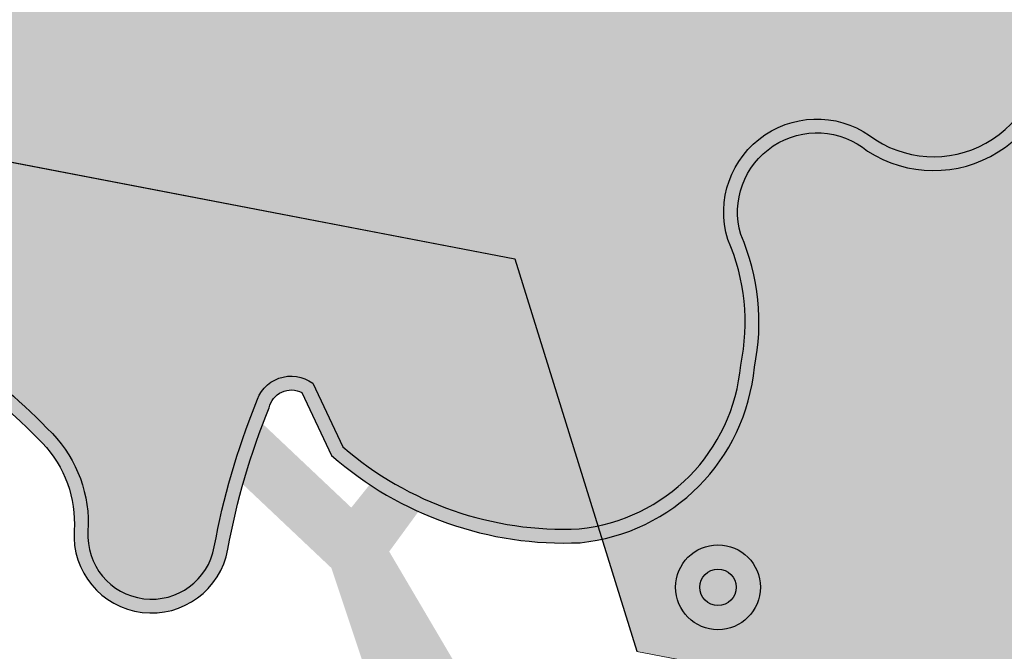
# Model space of a CAD drawing. Header units: metres. Extents: x 32353251 to 32353583, y 5707748 to 5708004.
# Tile 18 of 164: x 32353360.98 to 32353369.1, y 5707883.63 to 5707888.84. Entities that reach past the tile are written whole.
import ezdxf

# ---------------------------------------------------------------- set-up
doc = ezdxf.new("R2010")
doc.units = ezdxf.units.M
doc.header["$LTSCALE"] = 0.75
doc.layers.get('0').update_dxf_attribs({"linetype": 'CONTINUOUS'})
doc.layers.add('10414942$0$ST-LIN-Fahrbahn', color=2, linetype='CONTINUOUS')
doc.layers.add('10414942$0$ST-LIN-Gehweg', color=2, linetype='CONTINUOUS')
for name, color, linetype, lineweight, true_color in [('10414942$0$ST_M_Markierung', 7, 'CONTINUOUS', 18, 0xffffff), ('10414943$0$ST-Gehweg-Sol', 7, 'CONTINUOUS', 0, 0xffd7a8), ('10414943$0$ST-Mischfläche-Sol', 7, 'CONTINUOUS', 0, 0x636466)]:
    doc.layers.add(name, color=color, linetype=linetype, lineweight=lineweight, true_color=true_color)
for name, color, linetype, transparency in [('10414944$0$PF-Krone', 33, 'CONTINUOUS', 0.7), ('10414944$0$PF-Krone_SOL', 70, 'CONTINUOUS', 0.7), ('10414944$0$ST-Baum', 7, 'CONTINUOUS', 0.7)]:
    doc.layers.add(name, color=color, linetype=linetype, transparency=transparency)
doc.layers.add('10414944$0$PF-Stamm', color=7, linetype='CONTINUOUS', true_color=0x5f5144, transparency=0.7)
doc.styles.add('10414942$0$STANDARD', font='ISOCP2.shx')

# ---------------------------------------------------------------- blocks, each defined once
blk = doc.blocks.new('10414943')
at = {"layer": '10414943$0$ST-Mischfläche-Sol'}
h = blk.add_hatch(dxfattribs=at)
h.set_pattern_fill('AR-HBONE', color=256, scale=0.0042, angle=170)
h.set_pattern_definition([(215, (0, 0), (-0.1047920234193, -0.5943050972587), [1.28016, -0.42672]), (305, (-0.34955, -0.24476), (-0.1047920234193, -0.5943050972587), [1.28016, -0.42672])])
edge = h.paths.add_edge_path()
edge.add_line((32353333.4066, 5707899.3099), (32353335.2395, 5707908.8623))
edge.add_line((32353335.2395, 5707908.8623), (32353407.1521, 5707895.0335))
edge.add_line((32353407.1521, 5707895.0335), (32353413.706, 5707897.3373))
edge.add_line((32353413.706, 5707897.3373), (32353481.8177, 5707884.2395))
edge.add_line((32353481.8177, 5707884.2395), (32353497.1758, 5707881.2861))
edge.add_line((32353497.1758, 5707881.2861), (32353499.7041, 5707880.1889))
edge.add_line((32353499.7041, 5707880.1889), (32353502.9388, 5707877.8358))
edge.add_line((32353502.9388, 5707877.8358), (32353505.4671, 5707876.7385))
edge.add_line((32353505.4671, 5707876.7385), (32353517.0053, 5707874.5197))
edge.add_line((32353517.0053, 5707874.5197), (32353517.6453, 5707870.615))
edge.add_line((32353517.6453, 5707870.615), (32353516.6632, 5707870.8033))
edge.add_line((32353516.6632, 5707870.8033), (32353515.4396, 5707864.4195))
edge.add_line((32353515.4396, 5707864.4195), (32353479.337, 5707871.3393))
edge.add_line((32353479.337, 5707871.3393), (32353468.3595, 5707873.4432))
edge.add_line((32353468.3595, 5707873.4432), (32353468.7787, 5707869.4251))
edge.add_arc((32353471.7625, 5707869.7364), 3, 185.95585, 259.14981)
edge.add_line((32353471.1978, 5707866.79), (32353499.6121, 5707861.3439))
edge.add_line((32353499.6121, 5707861.3439), (32353497.7358, 5707858.3944))
edge.add_line((32353497.7358, 5707858.3944), (32353462.9391, 5707865.0638))
edge.add_arc((32353461.8096, 5707859.1711), 6, 79.14981, 96.13718)
edge.add_line((32353461.1682, 5707865.1367), (32353452.4103, 5707864.195))
edge.add_arc((32353451.7688, 5707870.1606), 6, 259.1149, 276.13718, ccw=False)
edge.add_line((32353450.6358, 5707864.2685), (32353424.341, 5707869.325))
edge.add_arc((32353425.474, 5707875.2171), 6, 242.04827, 259.1149, ccw=False)
edge.add_line((32353422.6616, 5707869.917), (32353415.0005, 5707873.9823))
edge.add_arc((32353412.1881, 5707868.6822), 6, 62.04827, 79.14966)
edge.add_line((32353413.3176, 5707874.5749), (32353366.0671, 5707883.6315))
edge.add_line((32353366.0671, 5707883.6315), (32353365.0598, 5707886.8695))
edge.add_line((32353365.0598, 5707886.8695), (32353331.2465, 5707893.3728))
edge.add_line((32353331.2465, 5707893.3728), (32353331.8607, 5707896.5662))
edge.add_line((32353331.8607, 5707896.5662), (32353338.3562, 5707895.3207))
edge.add_line((32353338.3562, 5707895.3207), (32353340.4913, 5707897.9475))
edge.add_line((32353340.4913, 5707897.9475), (32353344.4133, 5707897.2003))
edge.add_line((32353344.4133, 5707897.2003), (32353345.4279, 5707893.9608))
edge.add_line((32353345.4279, 5707893.9608), (32353351.009, 5707892.8876))
edge.add_line((32353351.009, 5707892.8876), (32353351.5744, 5707895.8277))
edge.add_line((32353351.5744, 5707895.8277), (32353371.2169, 5707892.0628))
edge.add_line((32353371.2169, 5707892.0628), (32353370.6482, 5707889.1055))
edge.add_line((32353370.6482, 5707889.1055), (32353371.6544, 5707885.8697))
edge.add_line((32353371.6544, 5707885.8697), (32353406.6519, 5707879.1617))
edge.add_arc((32353407.2164, 5707882.1096), 3.0015, 259.15913, 333.48095)
edge.add_line((32353409.9021, 5707880.7695), (32353411.7491, 5707884.2939))
edge.add_line((32353411.7491, 5707884.2939), (32353333.4066, 5707899.3099))
at = {"layer": '10414943$0$ST-Gehweg-Sol', "flags": 128}
blk.add_lwpolyline([(32353413.3176, 5707874.5749), (32353366.0671, 5707883.6315), (32353365.0598, 5707886.8695), (32353331.2465, 5707893.3728), (32353331.8607, 5707896.5662), (32353338.3562, 5707895.3207), (32353340.4913, 5707897.9475), (32353344.4133, 5707897.2003), (32353345.4279, 5707893.9608), (32353351.009, 5707892.8876), (32353351.5744, 5707895.8277), (32353371.2169, 5707892.0628)], dxfattribs=at)
blk = doc.blocks.new('10414942$0$BUS_v (Textmarkierung von Bushaltestellen vertikal)')
at = {"layer": '10414942$0$ST_M_Markierung', "color": 7, "true_color": 0xffffff}
blk.add_lwpolyline([(0.182, 2.312, 0.056283), (0.221, 2.3774, 0.036185), (0.2546, 2.4655, 0.018479), (0.2743, 2.5392, 0.037095), (0.3399, 2.978, 0.009635), (0.3471, 3.1462, 0.008649), (0.3507, 3.4472, 0.006485), (0.3464, 3.7073, 0.015264), (0.3308, 3.9459, 0.055042), (0.2824, 4.1801, 0.0188), (0.2439, 4.2716), (0.2261, 4.3124, 0.04493), (0.2621, 4.3823, 0.040207), (0.3023, 4.5099, 0.028345), (0.329, 4.6635, 0.031438), (0.3481, 5.3364, 0.021314), (0.326, 5.6074, 0.01921), (0.2857, 5.8308, 0.041644), (0.2328, 6.0039, 0.03611), (0.1938, 6.0834, 0.099158), (0.0928, 6.1864, 0.14331), (-0.0002, 6.2155, 0.000001), (-0.2674, 6.2155), (-0.267, 2.2171)], format="xyb", dxfattribs=at)
at = {"style": '10414942$0$STANDARD', "flags": 1}
for tag, p in [('TYP', (-0.9977, -8.5226)), ('ART', (-0.9273, -10.072)), ('BEZEICHNUNG', (-1.1034, -11.9384)), ('FLÄCHE', (-0.9977, -13.7344)), ('LÄNGE', (-1.0329, -15.4247)), ('BILD', (-1.0329, -17.2206))]:
    blk.add_attdef(tag, p, '', height=1, dxfattribs=at)
blk = doc.blocks.new('10414942$0$Mülleimer')
for radius in [0.35, 0.15]:
    blk.add_circle((0, 0), radius)
blk = doc.blocks.new('10414942')
at = {"layer": '10414942$0$ST-LIN-Gehweg'}
for p, q in [((32353327.3402, 5707894.124), (32353365.0598, 5707886.8695)), ((32353365.0598, 5707886.8695), (32353366.0662, 5707883.6344))]:
    blk.add_line(p, q, dxfattribs=at)
at = {"color": 1, "rotation": 119.6662303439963}
blk.add_blockref('10414942$0$Mülleimer', (32353366.7366, 5707884.1611), dxfattribs=at)
at = {"layer": '10414942$0$ST-LIN-Fahrbahn', "color": 2, "true_color": 0xffff00, "rotation": 259.1149067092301}
blk.add_blockref('10414942$0$BUS_v (Textmarkierung von Bushaltestellen vertikal)', (32353361.589, 5707894.9509), dxfattribs=at)
blk = doc.blocks.new('10414944$0$PF-BAUM_12')
at = {"layer": '10414944$0$PF-Krone_SOL', "transparency": 33554457}
h = blk.add_hatch(color=256, dxfattribs=at)
h.dxf.hatch_style = 1
h.set_gradient(color1=(88, 186, 72), color2=(175, 217, 170), tint=1, name='INVSPHERICAL')
edge = h.paths.add_edge_path()
edge.add_arc((-1.2758, 1.3994), 0.541, 250.247, 303.4279)
edge.add_arc((-0.5984, 0.4188), 0.6511, 94.3691, 125.6409, ccw=False)
edge.add_arc((-0.5871, 0.2707), 0.7996, 79.906, 94.3691, ccw=False)
edge.add_arc((-0.4074, 1.2805), 0.2261, 259.906, 345.0368)
edge.add_arc((3.3556, 0.2748), 3.669, 162.1844, 165.0368, ccw=False)
edge.add_arc((-0.2456, 1.4321), 0.1137, 342.1844, 421.4181)
edge.add_arc((-0.3772, 1.1907), 0.3886, 61.4181, 105.4179)
edge.add_arc((-0.4936, 1.6129), 0.0494, 76.8677, 285.4179, ccw=False)
edge.add_arc((-0.4342, 1.767), 0.1165, 245.5523, 317.8819)
edge.add_arc((-0.4413, 1.8543), 0.1901, 299.5067, 335.7073)
edge.add_arc((-0.3904, 1.8889), 0.1664, 317.3096, 366.5168)
edge.add_arc((-0.3153, 1.9138), 0.0904, 356.15, 452.3298)
edge.add_arc((-0.2837, 2.1143), 0.1157, 186.3955, 252.2185, ccw=False)
edge.add_arc((-0.1459, 2.1399), 0.2556, 124.2968, 188.6524, ccw=False)
edge.add_arc((-0.3624, 2.4158), 0.0972, 318.2129, 468.9396)
edge.add_arc((-0.4455, 2.5549), 0.0698, 219.6885, 317.568, ccw=False)
edge.add_arc((-0.5987, 2.0825), 0.4392, 76.9102, 116.5449)
edge.add_arc((-1.4951, 4.5572), 2.1964, 281.7611, 288.5889, ccw=False)
edge.add_arc((-1.0114, 0.8578), 1.5496, 91.3323, 98.0021)
edge.add_arc((-1.1102, 1.691), 0.7109, 99.4638, 131.7622)
edge.add_arc((-1.4773, 2.1554), 0.1252, 148.2467, 256.0758)
edge.add_arc((-1.5238, 1.968), 0.068, -114.9556, 76.0758, ccw=False)
edge.add_arc((-1.6369, 1.7248), 0.2002, 65.0444, 122.1083)
edge.add_arc((-1.7899, 1.9686), 0.0876, 221.6314, 302.1083, ccw=False)
edge.add_arc((-1.9603, 1.8172), 0.1403, 41.6314, 166.8648)
edge.add_arc((-2.3449, 1.9519), 0.2684, 321.9495, 337.4752, ccw=False)
edge.add_line((-2.1335, 1.7864), (-2.2407, 1.6721))
edge.add_arc((-2.0502, 1.5575), 0.2224, 148.9568, 261.833)
edge.add_arc((-2.0149, 1.0239), 0.3205, 78.7718, 102.0334, ccw=False)
edge.add_arc((0.8412, 15.4111), 14.3475, 258.77175, 259.65948)
edge.add_arc((-1.7568, 1.1728), 0.1259, 30.356, 79.6595, ccw=False)
edge.add_arc((-1.8871, 1.0965), 0.2769, -0.4934, 30.356, ccw=False)
edge.add_arc((-1.3602, 1.092), 0.25, 179.5066, 221.3188)
edge.add_line((-1.548, 0.9269), (-1.4587, 0.8902))
edge = h.paths.add_edge_path()
edge.add_arc((-2.0595, -1.0849), 0.2169, 117.743, 251.4279, ccw=False)
edge.add_arc((-2.2535, -0.7961), 0.1343, 313.8671, 413.8729)
edge.add_arc((-1.1381, 0.5382), 1.6051, 221.524, 229.789, ccw=False)
edge.add_arc((-2.2843, -0.4137), 0.1251, 108.798, 243.7029, ccw=False)
edge.add_arc((-2.2657, -0.171), 0.1376, 244.6115, 299.8242)
edge.add_arc((-2.4922, 0.2242), 0.593, 299.8242, 314.8752)
edge.add_arc((-2.3634, 0.0948), 0.4104, 314.8752, 336.5607)
edge.add_arc((-2.0604, -0.1191), 0.0893, 34.547, 142.2333)
edge.add_arc((-2.2509, -0.0174), 0.1288, 205.94, 338.605, ccw=False)
edge.add_arc((-1.1082, 0.8264), 1.5473, 211.5442, 215.5748, ccw=False)
edge.add_arc((-2.1647, 0.1359), 0.2879, 123.2934, 204.4063, ccw=False)
edge.add_arc((-2.4675, 0.6266), 0.289, 300.0552, 335.4001)
edge.add_arc((-2.1302, 0.4722), 0.0819, 58.4002, 155.4001, ccw=False)
edge.add_arc((-2.0455, 0.6099), 0.0798, 238.4002, 306.4204)
edge.add_arc((-2.2163, 0.8415), 0.3675, 306.4204, 341.4929)
edge.add_arc((-1.7884, 0.6982), 0.0838, 72.4288, 161.4929, ccw=False)
edge.add_arc((-1.597, 1.3024), 0.5499, 252.4288, 281.6379)
edge.add_arc((-1.3833, 0.6006), 0.1928, 8.2479, 122.231, ccw=False)
edge.add_arc((1.4313, 0.4424), 2.6303, 175.9465, 181.0704)
edge.add_arc((-2.004, 0.487), 0.8109, 332.6061, 353.3579, ccw=False)
edge.add_arc((-1.1696, 0.0546), 0.1289, 152.6061, 239.8128)
edge.add_arc((-1.5709, -0.6354), 0.6693, 44.4632, 59.8128, ccw=False)
edge.add_arc((-1.2417, -0.3122), 0.208, -40.1663, 44.4632, ccw=False)
edge.add_arc((-1.7965, -0.0425), 0.8201, 308.5293, 330.4961, ccw=False)
edge.add_arc((-1.2134, -0.8063), 0.142, 120.5815, 237.174)
edge.add_arc((-1.3033, -1.1297), 0.2045, -64.491, 86.396, ccw=False)
edge.add_arc((-1.343, -1.1115), 0.2397, 240.4754, 302.2336, ccw=False)
edge.add_arc((-1.2125, -0.7918), 0.5839, 226.3665, 244.7952, ccw=False)
edge.add_arc((-0.7205, -0.1508), 1.3901, 222.9429, 229.9249, ccw=False)
edge.add_arc((-1.7937, -1.1495), 0.076, 42.9191, 173.4992)
edge.add_arc((-2.058, -1.1133), 0.1908, 248.2896, 351.6714, ccw=False)
edge = h.paths.add_edge_path()
edge.add_arc((1.2059, -0.0381), 0.6649, 150.7734, 194.5558)
edge.add_arc((0.911, -0.0942), 0.3659, 197.6599, 276.7526)
edge.add_arc((0.9525, -0.0442), 0.4134, 270.2152, 305.5241)
edge.add_arc((1.2637, -0.512), 0.1494, -27.7225, 118.3909, ccw=False)
edge.add_arc((1.6106, -0.6627), 0.2295, 159.2735, 288.7974)
edge.add_arc((1.6267, -1.1446), 0.2709, -1.083, 77.6692, ccw=False)
edge.add_arc((2.1687, -1.0477), 0.2897, 200.6132, 382.9337)
edge.add_arc((2.7072, -0.7257), 0.3429, 147.8227, 217.591, ccw=False)
edge.add_arc((2.4468, -0.3829), 0.1629, 259.448, 409.1515)
edge.add_arc((2.7989, 0.0617), 0.4045, 199.7173, 232.6211, ccw=False)
edge.add_arc((2.5485, -0.1163), 0.1368, 103.2593, 162.2981, ccw=False)
edge.add_arc((2.4584, 0.1299), 0.1274, 297.4752, 447.5021)
edge.add_arc((2.4597, 0.3353), 0.0783, 98.8157, 273.1184, ccw=False)
edge.add_arc((2.4, 0.5247), 0.1217, 293.027, 374.9291)
edge.add_arc((2.0245, 0.3266), 0.5439, 24.9483, 42.1183)
edge.add_arc((1.7775, 0.1571), 0.8417, 39.3994, 55.75)
edge.add_arc((2.2887, 0.9354), 0.0906, 104.7131, 245.5829, ccw=False)
edge.add_arc((2.2455, 1.1001), 0.0797, 284.7131, 435.2869)
edge.add_arc((2.1786, 0.8455), 0.3429, 75.2869, 90.1544)
edge.add_arc((2.192, 1.2908), 0.1034, 200.5438, 262.034, ccw=False)
edge.add_arc((1.8708, 1.2323), 0.2255, 5.6552, 92.2855)
edge.add_arc((1.8923, 1.533), 0.0813, 129.4673, 248.0142, ccw=False)
edge.add_arc((1.6377, 1.5925), 0.2029, 0.9413, 108.0271)
edge.add_arc((1.5516, 2.0411), 0.2568, 198.8038, 275.2311, ccw=False)
edge.add_arc((1.081, 1.9053), 0.2335, 13.1092, 167.2288)
edge.add_arc((0.6671, 1.9992), 0.1909, 279.3003, 347.2288, ccw=False)
edge.add_arc((0.7224, 1.6615), 0.1513, 99.3003, 228.8092)
edge.add_arc((0.4652, 1.3676), 0.2392, 21.1744, 48.8092, ccw=False)
edge.add_arc((0.3242, 1.313), 0.3904, -10.7857, 21.1744, ccw=False)
edge.add_arc((-0.3793, 1.447), 1.1066, 325.7449, 349.2143, ccw=False)
edge.add_arc((0.3558, 0.9464), 0.2172, 278.2663, 325.7449, ccw=False)
edge.add_arc((0.408, 0.5869), 0.146, 98.2663, 271.6731)
edge.add_arc((0.4514, -0.8972), 1.3387, 79.7675, 91.6731, ccw=False)
edge.add_arc((0.6892, 0.3779), 0.0423, -16.4325, 90.0101, ccw=False)
edge.add_line((0.7298, 0.3659), (0.6257, 0.2866))
edge = h.paths.add_edge_path()
edge.add_arc((-1.5552, -2.2569), 0.1724, 12.6189, 77.7455)
edge.add_arc((-1.4977, -1.992), 0.0986, 164.1816, 257.7455, ccw=False)
edge.add_arc((-1.7215, -1.8391), 0.1803, 315.6358, 396.2247)
edge.add_arc((-1.4722, -1.6964), 0.1099, 56.0167, 199.1656, ccw=False)
edge.add_arc((-1.3562, -1.5375), 0.087, 231.1844, 306.609)
edge.add_arc((-1.4968, -1.2476), 0.4081, 298.1575, 320.4218)
edge.add_arc((-1.118, -1.5607), 0.0835, 20.6534, 140.4218, ccw=False)
edge.add_arc((-0.9321, -1.4907), 0.1152, 200.6534, 324.1572)
edge.add_arc((-0.5981, -1.7319), 0.2968, 125.8433, 144.1572, ccw=False)
edge.add_arc((-1.1307, -0.9947), 0.6126, 305.8433, 313.7683)
edge.add_arc((-0.6402, -1.5068), 0.0965, 35.283, 133.7683, ccw=False)
edge.add_arc((-0.4573, -1.4114), 0.1114, 200.8653, 329.8017)
edge.add_arc((5.9643, -14.9126), 14.8587, 114.56415, 115.19461, ccw=False)
edge.add_arc((-0.1458, -1.5341), 0.1511, 81.9994, 116.2838, ccw=False)
edge.add_arc((-0.1295, -1.2153), 0.1692, 271.6238, 322.4573)
edge.add_arc((0.4219, -2.3582), 1.1204, 101.7391, 111.8636, ccw=False)
edge.add_arc((0.2817, -1.7045), 0.4518, 61.0493, 101.1946, ccw=False)
edge.add_arc((0.4293, -1.462), 0.1686, -13.3297, 65.0541, ccw=False)
edge.add_arc((0.701, -1.5438), 0.116, 158.2537, 207.0243)
edge.add_arc((0.7267, -1.4357), 0.2061, 231.2626, 284.3776)
edge.add_arc((0.7594, -1.468), 0.1684, 276.3107, 373.1888)
edge.add_arc((1.0623, -1.3226), 0.1754, 121.9096, 217.5827, ccw=False)
edge.add_arc((1.2009, -1.5786), 0.4663, 12.4963, 119.7416, ccw=False)
edge.add_arc((1.5062, -1.4974), 0.1512, -66.2252, 7.4787, ccw=False)
edge.add_arc((1.5907, -1.7479), 0.1146, 101.8196, 224.4343)
edge.add_arc((1.3238, -2.0366), 0.2788, -26.9882, 48.417, ccw=False)
edge.add_arc((1.3365, -2.0229), 0.2743, 258.9909, 329.2486, ccw=False)
edge.add_arc((1.6618, -1.4757), 0.8996, 229.3858, 245.1764, ccw=False)
edge.add_arc((0.9994, -2.237), 0.1097, 45.6037, 249.2448)
edge.add_arc((0.8451, -2.4465), 0.1573, -95.435, 42.7788, ccw=False)
edge.add_arc((0.8007, -2.2203), 0.3839, 232.8, 274.4074, ccw=False)
edge.add_arc((0.4866, -2.6064), 0.1147, 44.402, 165.1103)
edge.add_arc((0.2716, -2.5387), 0.1109, 123.3852, 339.8557, ccw=False)
edge.add_arc((0.9022, -2.3675), 0.6961, 164.2604, 186.4803, ccw=False)
edge.add_arc((0.1064, -2.2008), 0.1278, 9.9652, 176.7192)
edge.add_arc((-48.3159, -1.4499), 48.3004, 358.76613, 359.11787, ccw=False)
edge.add_arc((-0.3152, -2.3669), 0.3137, 290.4729, 336.8998, ccw=False)
edge.add_arc((-0.2908, -2.4562), 0.2217, 213.8839, 292.6434, ccw=False)
edge.add_arc((-0.5922, -2.5593), 0.1191, 350.144, 508.4434)
edge.add_arc((-0.7458, -2.3559), 0.1504, 180.1486, 290.2791, ccw=False)
edge.add_arc((-1.1241, -2.4703), 0.2548, 26.5922, 75.6656)
edge.add_arc((-1.166, -2.6346), 0.4243, 75.6656, 104.3344)
edge.add_arc((-1.3217, -2.0253), 0.2045, 251.4046, 284.3344, ccw=False)
at = {"layer": '10414944$0$PF-Krone'}
for points in [[(0.7077, 1.2399, -0.102764), (0.5353, 0.8241, -0.21018), (0.387, 0.7314, 0.944057), (0.4123, 0.4409, -0.051995), (0.6892, 0.4202, -0.500995), (0.7298, 0.3659), (0.6257, 0.2866, 0.193395), (0.5624, -0.2052, 0.359494), (0.9541, -0.4575, 0.155295), (1.1927, -0.3806, -0.740727), (1.396, -0.5815, 0.634154), (1.6845, -0.88, -0.357816)], [(0.7333, 1.235, -0.102764), (0.5568, 0.8095, -0.21018), (0.3908, 0.7057, 0.944057), (0.4115, 0.4669, -0.051616), (0.6918, 0.4462, -0.532673), (0.7514, 0.3497), (0.6458, 0.2692, 0.190937), (0.5874, -0.198, 0.360145), (0.9525, -0.4315, 0.157291), (1.1788, -0.3585, -0.740752), (1.4198, -0.5921, 0.643471), (1.6826, -0.853, -0.360113)]]:
    blk.add_lwpolyline(points, format="xyb", dxfattribs=at)
at = {"layer": '10414944$0$PF-Stamm'}
for points in [[(0.0456, -0.1011, 0.2167, 0.1084, 0), (0.458, 0.2037, 0.1084, 0.1084, 0), (0.6352, 0.4942, 0.1084, 0.065, 0), (1.0621, 0.8906, 0.065, 0, 0), (0.9169, 1.5817, 0, 0, 0)], [(1.0734, 0.8981, 0.065, 0, 0), (1.9382, 1.1002, 0, 0, 0)], [(0.8405, 0.6849, 0.0657, 0.065, 0), (0.8408, 0.6755, 0.065, 0, 0), (1.8499, 0.3936, 0, 0, 0)], [(1.2915, 0.5526, 0.0455, 1.248468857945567e-14, 0), (1.6095, 0.6515, 0, 0, 0)], [(0.4766, 0.1999, 0.1084, 0.065, 0), (1.3496, -0.2158, 0.065, 0, 0), (2.1032, -0.2533, 0, 0, 0)], [(0.0456, -0.1011, 0.2167, 0.1084, 0), (0.4458, -0.7261, 0.1084, 0.1084, 0), (0.3792, -1.2094, 0.1084, 0.065, 0), (0.5139, -1.7227, 0.065, 2.236840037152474e-14, 0), (1.3267, -1.9065, 0, 0, 0)], [(1.3551, -0.2293, 0.065, 0, 0), (1.9846, -0.7587, 0, 0, 0), (1.9985, -0.7574, 0, 0, 0)]]:
    blk.add_lwpolyline(points, format="xyseb", dxfattribs=at)
blk = doc.blocks.new('10414944')
at = {"layer": '10414944$0$ST-Baum', "xscale": 4.380810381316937, "yscale": 4.380810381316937, "zscale": 1.825337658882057, "rotation": 78}
blk.add_blockref('10414944$0$PF-BAUM_12', (32353364.2073, 5707882.3058), dxfattribs=at)

msp = doc.modelspace()

# ---------------------------------------------------------------- block references
for name in ['10414944', '10414943']:
    msp.add_blockref(name, (0, 0))

# ---------------------------------------------------------------- next in the draw order: block references
msp.add_blockref('10414942', (0, 0))

doc.saveas('drawing.dxf')
